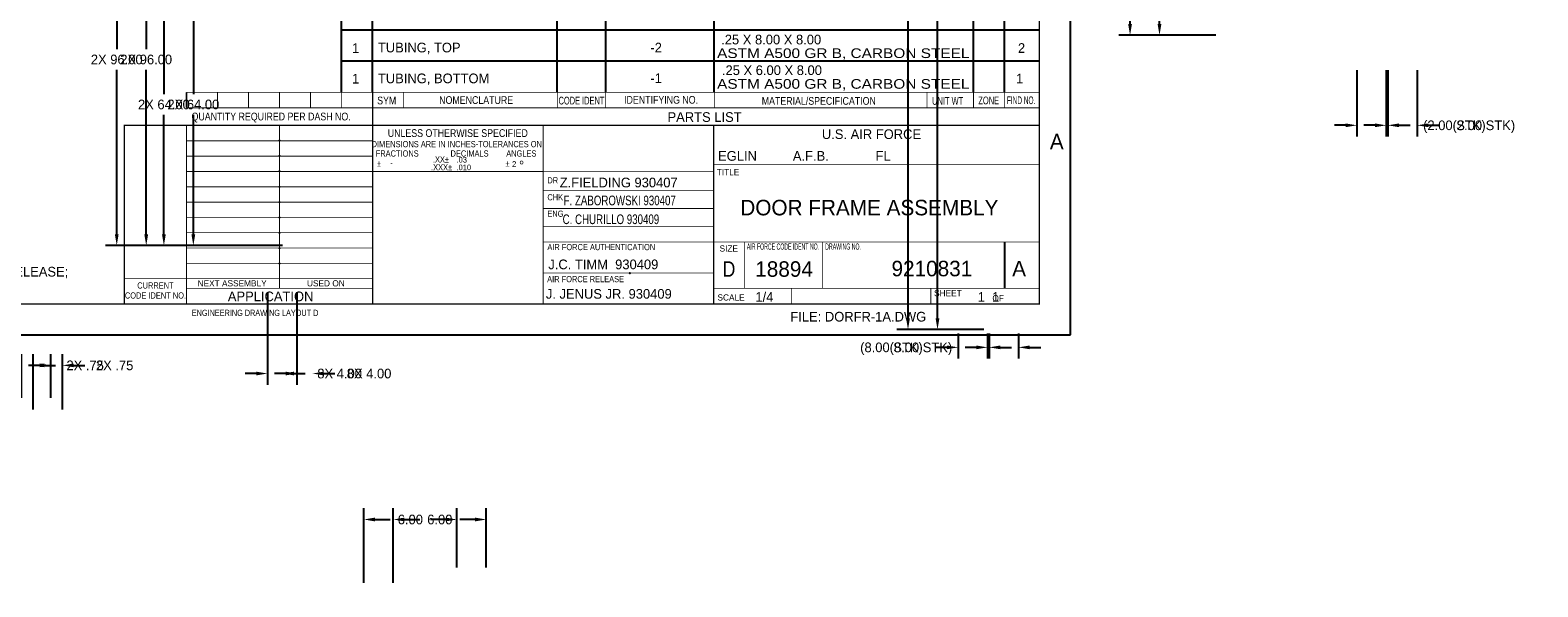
# Model space of a CAD drawing. Extents: x -2.8 to 41.5, y -4.1 to 22.
# Tile 2 of 3: x 17.2 to 41.5, y -4.1 to 4.9. Entities that reach past the tile are written whole.
import ezdxf
from ezdxf.enums import TextEntityAlignment as Align

# ---------------------------------------------------------------- set-up
doc = ezdxf.new("R2010")
doc.units = 0
doc.header["$LTSCALE"] = 0.5
doc.layers.get('0').update_dxf_attribs({"linetype": 'CONTINUOUS'})
doc.layers.get('DEFPOINTS').update_dxf_attribs({"linetype": 'CONTINUOUS'})
for name, color, linetype in [('DIM', 5, 'CONTINUOUS'), ('LETTERING', 5, 'CONTINUOUS'), ('OUTLINE', 1, 'CONTINUOUS'), ('PARTSLIST', 3, 'CONTINUOUS')]:
    doc.layers.add(name, color=color, linetype=linetype)
doc.dimstyles.get("Standard").update_dxf_attribs({"dimtxt": 2.5, "dimasz": 2.5, "dimexe": 1.25, "dimexo": 0.625, "dimtad": 1, "dimcen": 2.5, "dimazin": 3, "dimtfac": 1, "dimtmove": 0, "dimatfit": 3})

# ---------------------------------------------------------------- blocks, each defined once
blk = doc.blocks.new('BORDER')
at = {"color": 0}
for p, q in [((1, 0), (1, 1)), ((0, 0), (1, 0))]:
    blk.add_line(p, q, dxfattribs=at)
blk = doc.blocks.new('*D')
at = {"color": 0, "linetype": 'BYBLOCK'}
for p, q in [((22.395, 18.344), (21.47, 18.344)), ((21.65, 18.164), (21.65, 15.256)), ((26.674, 16.141), (26.674, 17.213)), ((26.854, 17.033), (27.385, 17.033)), ((29.494, 17.033), (28.962, 17.033)), ((29.674, 16.141), (29.674, 17.213)), ((11.089, 16.698), (8.714, 16.698)), ((8.894, 16.518), (8.894, 13.866)), ((30.069, 16.258), (30.069, 16.438)), ((30.069, 16.438), (30.249, 16.438)), ((26.136, 16.078), (25.049, 16.078)), ((29.736, 16.078), (30.249, 16.078)), ((25.229, 15.898), (25.229, 15.251)), ((29.607, 15.953), (30.249, 15.953)), ((30.069, 15.773), (30.069, 15.593)), ((2.67, 14.52), (2.67, 15.395)), ((2.964, 14.752), (3.333, 15.12)), ((2.155, 14.888), (2.155, 15.068)), ((21.65, 9.524), (21.65, 14.92)), ((25.229, 14.267), (25.229, 14.915)), ((2.857, 14.708), (1.975, 14.708)), ((5.477, 14.708), (6.132, 14.708)), ((11.089, 14.698), (9.474, 14.698)), ((2.607, 14.52), (1.975, 14.52)), ((4.17, 14.395), (4.17, 12.441)), ((5.952, 14.528), (5.952, 13.626)), ((9.654, 14.518), (9.654, 13.141)), ((2.155, 14.16), (1.975, 14.16)), ((2.155, 14.34), (2.155, 14.16)), ((26.136, 14.087), (25.049, 14.087)), ((8.894, 10.878), (8.894, 13.53)), ((28.884, 13.524), (28.884, 12.457)), ((29.384, 13.524), (29.384, 12.457)), ((5.952, 12.388), (5.952, 13.29)), ((9.654, 10.878), (9.654, 12.805)), ((28.704, 12.637), (28.524, 12.637)), ((29.564, 12.637), (29.744, 12.637)), ((5.477, 12.208), (6.132, 12.208)), ((2.67, 12.145), (2.67, 11.58)), ((2.92, 12.145), (2.92, 11.58)), ((5.289, 12.145), (5.289, 11.58)), ((5.414, 12.145), (5.414, 11.58)), ((2.49, 11.76), (2.31, 11.76)), ((3.1, 11.76), (3.28, 11.76)), ((5.109, 11.76), (4.929, 11.76)), ((5.594, 11.76), (5.774, 11.76)), ((11.089, 10.698), (8.714, 10.698)), ((11.089, 10.698), (9.474, 10.698)), ((11.323, 9.948), (11.323, 8.457)), ((22.395, 9.344), (21.47, 9.344)), ((22.457, 9.282), (22.457, 8.879)), ((22.957, 9.282), (22.957, 8.879)), ((22.277, 9.059), (22.097, 9.059)), ((23.137, 9.059), (23.317, 9.059)), ((1.396, 8.798), (1.216, 8.798)), ((1.576, 8.187), (1.576, 8.978)), ((1.826, 8.187), (1.826, 8.978)), ((2.006, 8.798), (2.186, 8.798)), ((5.912, 8.757), (6.633, 8.757)), ((7.178, 8.769), (6.998, 8.769)), ((7.358, 8.247), (7.358, 8.949)), ((7.545, 8.059), (7.545, 8.949)), ((7.725, 8.769), (7.905, 8.769)), ((6.453, 8.577), (6.453, 7.8)), ((11.143, 8.637), (10.963, 8.637)), ((11.753, 8.637), (11.933, 8.637)), ((4.948, 8.184), (3.883, 8.184)), ((4.063, 8.004), (4.063, 7.876)), ((4.063, 7.412), (4.063, 7.54)), ((6.453, 6.687), (6.453, 7.464)), ((4.76, 7.232), (3.883, 7.232)), ((5.912, 6.507), (6.633, 6.507)), ((12.877, 5.262), (12.877, 6.465)), ((14.377, 5.512), (14.377, 6.465)), ((13.057, 6.285), (13.303, 6.285)), ((14.197, 6.285), (13.951, 6.285))]:
    blk.add_line(p, q, dxfattribs=at)
for centre, radius, start, end in [((2.67, 14.458), 0.757, 103.6486, 117.2972), ((2.67, 14.458), 0.757, 17.7028, 31.3514), ((4.17, 14.458), 1.837, 246.5628, 248.3707), ((4.17, 14.458), 1.837, 262.3522, 264.3826)]:
    blk.add_arc(centre, radius, start, end, dxfattribs=at)
for points in [[(21.62, 18.164), (21.68, 18.164), (21.65, 18.344)], [(26.854, 17.063), (26.854, 17.003), (26.674, 17.033)], [(29.494, 17.063), (29.494, 17.003), (29.674, 17.033)], [(8.864, 16.518), (8.924, 16.518), (8.894, 16.698)], [(25.199, 15.898), (25.259, 15.898), (25.229, 16.078)], [(30.039, 16.258), (30.099, 16.258), (30.069, 16.078)], [(30.039, 15.773), (30.099, 15.773), (30.069, 15.953)], [(2.488, 15.223), (2.495, 15.164), (2.67, 15.215)], [(2.125, 14.888), (2.185, 14.888), (2.155, 14.708)], [(3.293, 14.833), (3.34, 14.87), (3.205, 14.993)], [(5.922, 14.528), (5.982, 14.528), (5.952, 14.708)], [(9.624, 14.518), (9.684, 14.518), (9.654, 14.698)], [(2.125, 14.34), (2.185, 14.34), (2.155, 14.52)], [(25.199, 14.267), (25.259, 14.267), (25.229, 14.087)], [(3.426, 12.745), (3.453, 12.799), (3.278, 12.852)], [(3.992, 12.66), (3.989, 12.6), (4.17, 12.621)], [(28.704, 12.667), (28.704, 12.607), (28.884, 12.637)], [(29.564, 12.667), (29.564, 12.607), (29.384, 12.637)], [(5.922, 12.388), (5.982, 12.388), (5.952, 12.208)], [(2.49, 11.79), (2.49, 11.73), (2.67, 11.76)], [(3.1, 11.79), (3.1, 11.73), (2.92, 11.76)], [(5.109, 11.79), (5.109, 11.73), (5.289, 11.76)], [(5.594, 11.79), (5.594, 11.73), (5.414, 11.76)], [(8.864, 10.878), (8.924, 10.878), (8.894, 10.698)], [(9.624, 10.878), (9.684, 10.878), (9.654, 10.698)], [(21.62, 9.524), (21.68, 9.524), (21.65, 9.344)], [(22.277, 9.089), (22.277, 9.029), (22.457, 9.059)], [(23.137, 9.089), (23.137, 9.029), (22.957, 9.059)], [(1.396, 8.828), (1.396, 8.768), (1.576, 8.798)], [(2.006, 8.828), (2.006, 8.768), (1.826, 8.798)], [(6.423, 8.577), (6.483, 8.577), (6.453, 8.757)], [(7.178, 8.799), (7.178, 8.739), (7.358, 8.769)], [(7.725, 8.799), (7.725, 8.739), (7.545, 8.769)], [(11.143, 8.667), (11.143, 8.607), (11.323, 8.637)], [(11.753, 8.667), (11.753, 8.607), (11.573, 8.637)], [(4.033, 8.004), (4.093, 8.004), (4.063, 8.184)], [(4.033, 7.412), (4.093, 7.412), (4.063, 7.232)], [(6.423, 6.687), (6.483, 6.687), (6.453, 6.507)], [(13.057, 6.315), (13.057, 6.255), (12.877, 6.285)], [(14.197, 6.315), (14.197, 6.255), (14.377, 6.285)]]:
    blk.add_solid(points, dxfattribs=at)
at = {"layer": 'DEFPOINTS', "color": 0, "linetype": 'BYBLOCK'}
for p in [(22.457, 18.344), (29.674, 17.033), (8.894, 16.698), (11.152, 16.698), (25.229, 16.078), (26.199, 16.078), (26.674, 16.078), (29.674, 16.078), (29.674, 16.078), (30.069, 16.078), (29.545, 15.953), (2.92, 14.708), (2.92, 14.708), (4.17, 14.708), (5.414, 14.708), (5.952, 14.708), (9.654, 14.698), (11.152, 14.698), (2.155, 14.52), (2.67, 14.52), (2.67, 14.458), (2.67, 14.458), (4.17, 14.458), (4.17, 14.458), (26.199, 14.087), (28.884, 13.587), (29.384, 13.587), (29.384, 12.637), (2.67, 12.208), (2.67, 12.208), (2.92, 12.208), (2.92, 12.208), (5.289, 12.208), (5.414, 12.208), (5.414, 12.208), (2.67, 11.76), (5.414, 11.76), (11.152, 10.698), (11.152, 10.698), (11.323, 10.01), (11.573, 10.01), (21.65, 9.344), (22.457, 9.344), (22.457, 9.344), (22.957, 9.344), (22.457, 9.059), (1.826, 8.798), (5.85, 8.757), (6.453, 8.757), (7.545, 8.769), (11.573, 8.637), (1.576, 8.125), (1.826, 8.125), (5.01, 8.184), (7.358, 8.184), (7.545, 7.997), (4.063, 7.232), (4.823, 7.232), (5.85, 6.507), (14.377, 6.285), (14.377, 5.45), (12.877, 5.2)]:
    blk.add_point(p, dxfattribs=at)
at = {"color": 0, "linetype": 'BYBLOCK'}
for s, p in [('(12,00 STK)', (28.174, 17.033)), ('(.50 STK)', (30.889, 16.438)), ('45', (2.96, 15.157)), ('(138.00)', (21.65, 15.088)), ('(8.00 STK)', (25.229, 15.083)), ('1.00', (1.658, 14.16)), ('2X 96.00', (8.894, 13.698)), ('10.00', (5.952, 13.458)), ('2X 64.00', (9.654, 12.973)), ('30', (3.709, 12.68)), ('(2.00 STK)', (30.458, 12.637)), ('1.00', (1.993, 11.76)), ('(.50 STK)', (6.414, 11.76)), ('(8.00 STK)', (21.383, 9.059)), ('(1.00 STK)', (2.9, 8.798)), ('2X .75', (8.385, 8.769)), ('8X 4.00', (12.487, 8.637)), ('2X 3.81', (4.063, 7.708)), ('9.00', (6.453, 7.632)), ('6.00', (13.627, 6.285))]:
    blk.add_text(s, height=0.156, dxfattribs=at).set_placement(p, align=Align.MIDDLE_CENTER)
blk = doc.blocks.new('NEWNOTE')
at = {"layer": 'OUTLINE', "color": 0}
for s, p in [('DISTRIBUTION: APPROVED FOR PUBLIC RELEASE;', (0, -0.009)), ('           DISTRIBUTION IS UNLIMITED.', (0, -0.262))]:
    blk.add_text(s, height=0.156, dxfattribs=at).set_placement(p)

msp = doc.modelspace()

# ---------------------------------------------------------------- linework, layer by layer
at = {"layer": 'DIM', "color": 0}
msp.add_line((32.938, 1.5), (32.938, 0.75), dxfattribs=at)
at = {"layer": 'OUTLINE', "color": 0, "const_width": 0.02}
msp.add_lwpolyline([(0.5, 21.5), (0.5, 0.5), (33.5, 0.5), (33.5, 21.5)], close=True, dxfattribs=at)
at = {"layer": 'OUTLINE', "color": 0}
for points, const_width in [([(19.75, 3.661), (19.75, 3.911)], 0.03), ([(19.75, 3.911), (33.5, 3.911)], 0.012), ([(20.25, 3.661), (20.25, 3.911)], 0.012), ([(20.75, 3.661), (20.75, 3.911)], 0.012), ([(21.25, 3.661), (21.25, 3.911)], 0.012), ([(21.75, 3.661), (21.75, 3.911)], 0.012), ([(22.25, 3.661), (22.25, 3.911)], 0.012), ([(22.75, 0.5), (22.75, 3.911)], 0.02), ([(23.25, 3.661), (23.25, 3.911)], 0.012), ([(25.727, 3.661), (25.727, 3.911)], 0.012), ([(26.508, 3.661), (26.508, 3.911)], 0.012), ([(28.258, 3.661), (28.258, 3.911)], 0.012), ([(31.688, 3.661), (31.688, 3.911)], 0.012), ([(32.438, 3.661), (32.438, 3.911)], 0.012), ([(32.938, 3.661), (32.938, 3.911)], 0.012), ([(19.75, 3.661), (33.5, 3.661)], 0.012), ([(18.75, 0.5), (18.75, 3.38), (33.5, 3.38)], 0.02), ([(19.75, 0.5), (19.75, 3.38)], 0.02), ([(21.25, 0.75), (21.25, 3.38)], 0.012), ([(25.5, 0.5), (25.5, 3.38)], 0.02), ([(28.25, 0.5), (28.25, 3.38)], 0.02), ([(19.75, 3.129), (22.75, 3.129)], 0.012), ([(19.75, 2.882), (22.75, 2.882)], 0.012), ([(28.25, 2.75), (33.5, 2.75)], 0.012), ([(19.75, 2.635), (22.75, 2.635)], 0.012), ([(22.743, 2.634), (25.5, 2.634)], 0.02), ([(25.5, 2.63), (28.25, 2.63)], 0.012), ([(19.75, 2.388), (22.75, 2.388)], 0.012), ([(25.5, 2.327), (28.25, 2.327)], 0.012), ([(19.75, 2.141), (22.75, 2.141)], 0.012), ([(25.5, 2.039), (28.25, 2.039)], 0.012), ([(19.75, 1.894), (22.75, 1.894)], 0.012), ([(25.5, 1.751), (28.25, 1.751)], 0.012), ([(19.75, 1.647), (22.75, 1.647)], 0.012), ([(25.5, 1.5), (33.5, 1.5)], 0.012), ([(28.75, 0.75), (28.75, 1.5)], 0.012), ([(30, 0.75), (30, 1.5)], 0.012), ([(19.75, 1.4), (22.75, 1.4)], 0.012), ([(19.75, 1.153), (22.75, 1.153)], 0.012), ([(25.5, 0.997), (28.25, 0.997)], 0.012), ([(18.75, 0.906), (22.75, 0.906)], 0.012), ([(19.75, 0.75), (22.75, 0.75)], 0.012), ([(28.25, 0.75), (33.5, 0.75)], 0.012), ([(29.5, 0.5), (29.5, 0.75)], 0.012), ([(31.75, 0.5), (31.75, 0.75)], 0.012)]:
    msp.add_lwpolyline(points, dxfattribs=dict(at, const_width=const_width))
for p in [(21.25, 3.133), (21.25, 2.885), (21.25, 2.638), (21.25, 2.39), (21.25, 2.143), (21.25, 1.896), (21.25, 1.648), (21.25, 1.401), (21.25, 1.153), (26.896, 0.997), (26.896, 0.997), (26.896, 0.997)]:
    msp.add_point(p, dxfattribs=at)
at = {"layer": 'PARTSLIST', "color": 0}
for p, q in [((22.25, 3.911), (22.25, 8.411)), ((22.75, 3.911), (22.75, 8.411)), ((25.727, 3.911), (25.727, 8.411)), ((26.508, 3.911), (26.508, 8.411)), ((28.258, 3.911), (28.258, 8.411)), ((32.438, 3.911), (32.438, 8.411)), ((32.938, 3.911), (32.938, 8.411)), ((33.5, 4.911), (22.25, 4.911)), ((33.5, 4.411), (22.25, 4.411))]:
    msp.add_line(p, q, dxfattribs=at)

# ---------------------------------------------------------------- block references
at = {"color": 0, "xscale": 34, "yscale": 22, "zscale": 34}
msp.add_blockref('BORDER', (0, 0), dxfattribs=at)
at = {"layer": 'DIM', "color": 0}
msp.add_blockref('NEWNOTE', (12.71, 0.951), dxfattribs=at)

# ---------------------------------------------------------------- texts
at = {"color": 0, "width": 0.75}
msp.add_text('AIR FORCE RELEASE', height=0.1, dxfattribs=at).set_placement((25.565, 0.851))
at = {"layer": 'DIM', "color": 0}
for s, height, p in [('.03', 0.09, (24.104, 2.779)), ('.010', 0.09, (24.104, 2.656)), ('2', 0.0936, (24.998, 2.708)), ('%%D', 0.156, (25.111, 2.652)), ('Z.FIELDING 930407', 0.156, (25.767, 2.379)), ('J.C. TIMM  930409', 0.156, (25.583, 1.06)), ('9210831', 0.25, (31.116, 0.946)), ('A', 0.25, (33.061, 0.945)), ('J. JENUS JR. 930409', 0.156, (25.544, 0.585)), ('1/4', 0.156, (28.922, 0.535)), ('1  1', 0.156, (32.505, 0.535)), ('FILE: DORFR-1A.DWG', 0.156, (29.485, 0.217))]:
    msp.add_text(s, height=height, dxfattribs=at).set_placement(p)
at = {"layer": 'DIM', "color": 0, "width": 0.75}
for s, p in [('F. ZABOROWSKI 930407', (25.83, 2.09)), ('C. CHURILLO 930409', (25.814, 1.787))]:
    msp.add_text(s, height=0.156, dxfattribs=at).set_placement(p)
at = {"layer": 'LETTERING', "color": 0}
for s, height, p in [('1', 0.156, (22.418, 4.545)), ('TUBING, TOP', 0.156, (22.836, 4.554)), ('-2', 0.156, (27.229, 4.553)), ('.25 X 8.00 X 8.00', 0.156, (28.37, 4.683)), ('1', 0.156, (22.418, 4.052)), ('TUBING, BOTTOM', 0.156, (22.836, 4.057)), ('-1', 0.156, (27.229, 4.06)), ('.25 X 6.00 X 8.00', 0.156, (28.382, 4.189)), ('EGLIN          A.F.B.             FL', 0.156, (28.32, 2.808)), ('-', 0.09, (23.036, 2.725))]:
    msp.add_text(s, height=height, dxfattribs=at).set_placement(p)
at = {"layer": 'LETTERING', "color": 0, "width": 0.997685}
for p, p2 in [((28.304, 4.463), (32.372, 4.463)), ((28.304, 3.968), (32.372, 3.968))]:
    msp.add_text('ASTM A500 GR B, CARBON STEEL', height=0.156, dxfattribs=at).set_placement(p, p2, align=Align.FIT)
at = {"layer": 'LETTERING', "color": 0}
for s, height, p in [('2', 0.156, (33.212, 4.546)), ('1', 0.156, (33.18, 4.053)), ('DOOR FRAME ASSEMBLY', 0.25, (30.759, 1.928)), ('18894', 0.25, (29.384, 0.938))]:
    msp.add_text(s, height=height, dxfattribs=at).set_placement(p, align=Align.CENTER)
at = {"layer": 'OUTLINE', "color": 0}
for s, height, width, p in [('SYM', 0.125, 0.85, (22.978, 3.716)), ('NOMENCLATURE', 0.125, 0.85, (24.42, 3.723)), ('CODE IDENT', 0.125, 0.6, (26.118, 3.715)), ('IDENTIFYING NO.', 0.125, 0.85, (27.401, 3.727)), ('FIND NO.', 0.125, 0.5, (33.205, 3.72)), ('UNLESS OTHERWISE SPECIFIED', 0.125, 0.85, (24.124, 3.191)), ('DIMENSIONS ARE IN INCHES-TOLERANCES ON:', 0.1, 0.75, (24.124, 3.026)), ('D', 0.25, 0.85, (28.496, 0.938)), ('CURRENT', 0.1, 0.75, (19.25, 0.748)), ('CODE IDENT NO.', 0.1, 0.75, (19.25, 0.587))]:
    msp.add_text(s, height=height, dxfattribs=dict(at, width=width)).set_placement(p, align=Align.CENTER)
for s, height, width, p in [('MATERIAL/SPECIFICATION', 0.125, 0.85, (29.024, 3.71)), ('UNIT WT', 0.125, 0.7, (31.769, 3.71)), ('ZONE', 0.125, 0.7, (32.515, 3.717)), ('QUANTITY REQUIRED PER DASH NO.', 0.125, 0.85, (19.832, 3.458)), ('FRACTIONS', 0.1, 0.75, (22.801, 2.875)), ('DECIMALS', 0.1, 0.75, (24.007, 2.875)), ('ANGLES', 0.1, 0.75, (24.905, 2.875)), ('%%P', 0.1, 0.75, (22.821, 2.71)), ('.XXX%%P', 0.1, 0.75, (23.693, 2.653)), (' .XX%%P', 0.1, 0.75, (23.69, 2.779)), ('%%P', 0.1, 0.75, (24.891, 2.71)), ('DR', 0.1, 0.75, (25.568, 2.443)), ('CHK', 0.1, 0.75, (25.568, 2.17)), ('ENG', 0.1, 0.75, (25.568, 1.905)), ('AIR FORCE AUTHENTICATION', 0.1, 0.75, (25.568, 1.367)), ('AIR FORCE CODE IDENT NO.', 0.1, 0.5, (28.784, 1.375)), ('DRAWING NO.', 0.1, 0.5, (30.047, 1.375)), ('ENGINEERING DRAWING LAYOUT D', 0.1, 0.85, (19.836, 0.307))]:
    msp.add_text(s, height=height, dxfattribs=dict(at, width=width)).set_placement(p)
for s, height, p in [('PARTS LIST', 0.156, (27.505, 3.434)), ('U.S. AIR FORCE', 0.156, (29.993, 3.158)), ('TITLE', 0.1, (28.298, 2.575)), ('SIZE', 0.1, (28.344, 1.344)), ('APPLICATION', 0.156, (20.417, 0.544)), ('SCALE', 0.1, (28.31, 0.555)), ('SHEET', 0.1, (31.802, 0.624)), ('OF', 0.1, (32.742, 0.543))]:
    msp.add_text(s, height=height, dxfattribs=at).set_placement(p)
for s, height, p in [('A', 0.25, (33.78, 2.992)), ('NEXT ASSEMBLY', 0.1, (20.486, 0.783)), ('USED ON', 0.1, (21.997, 0.783))]:
    msp.add_text(s, height=height, dxfattribs=at).set_placement(p, align=Align.CENTER)

# ---------------------------------------------------------------- dimensions: what is measured, and where the dimension line sits
at = {"layer": 'DIM', "color": 0}
for base, p1, p2, text, middle, set_off in [((2.429, 8.125), (1.826, 5.875), (1.826, 8.125), '9.00', (2.429, 7), (-4.024, -0.633)), ((15.684, 5.45), (15.146, 2.95), (15.146, 5.45), '10.00', (15.684, 4.2), (9.732, -9.258)), ((12.362, 5.262), (13.127, 5.45), (12.877, 5.262), '1.00', (11.865, 4.902), (10.207, -9.258))]:
    dim = msp.add_linear_dim(base=base, p1=p1, p2=p2, angle=90, text=text, dimstyle='Standard', dxfattribs=at)
    dim.commit()
    dim.dimension.update_dxf_attribs({"geometry": '*D', "text_midpoint": middle, "insert": set_off})
for base, p1, p2, text, middle, set_off in [((15.146, 2.503), (15.021, 2.95), (15.146, 2.95), '(.50 STK)', (16.146, 2.503), (9.732, -9.258)), ((12.877, 2.503), (13.127, 2.95), (12.877, 2.95), '1.00', (12.2, 2.503), (10.207, -9.258))]:
    dim = msp.add_linear_dim(base=base, p1=p1, p2=p2, text=text, dimstyle='Standard', dxfattribs=at)
    dim.commit()
    dim.dimension.update_dxf_attribs({"geometry": '*D', "text_midpoint": middle, "insert": set_off})
for base, line1, line2, text, middle in [((14.068, 3.389), ((13.127, 2.95), (14.377, 5.2)), ((14.377, 5.45), (14.377, 5.2)), '30', (13.916, 3.422)), ((13.13, 5.914), ((12.877, 5.2), (13.127, 5.45)), ((12.877, 2.95), (12.877, 5.2)), '45', (13.167, 5.9))]:
    dim = msp.add_angular_dim_2l(base=base, line1=line1, line2=line2, text=text, dimstyle='Standard', dxfattribs=at)
    dim.commit()
    dim.dimension.update_dxf_attribs({"geometry": '*D', "text_midpoint": middle, "insert": (10.207, -9.258)})

doc.saveas('drawing.dxf')
